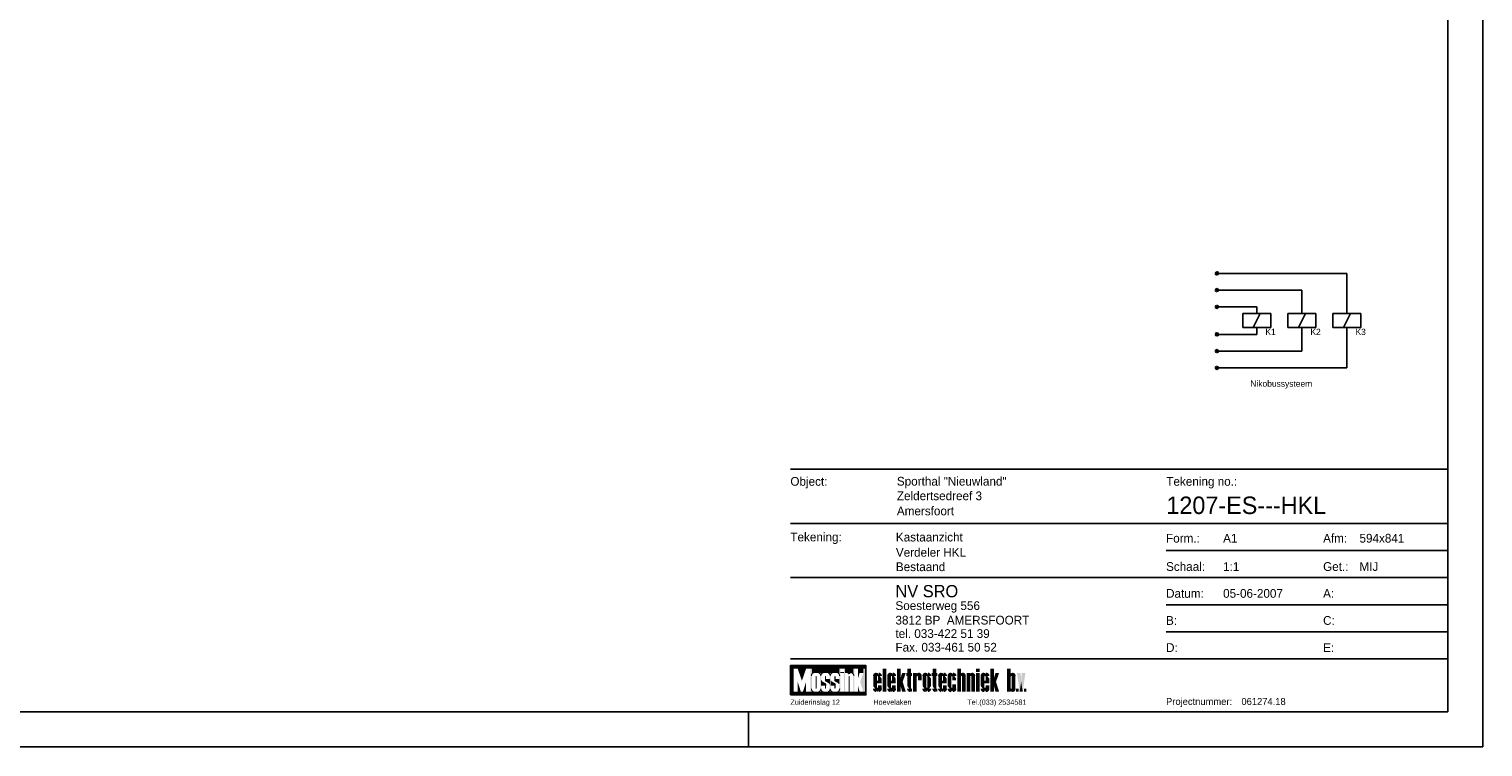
# Model space of a CAD drawing. Extents: x 0 to 841, y 0 to 594.
# Tile 5 of 7: x 425 to 841, y 0 to 205. Entities that reach past the tile are written whole.
import ezdxf
from ezdxf.enums import TextEntityAlignment as Align

# ---------------------------------------------------------------- set-up
doc = ezdxf.new("R2010")
doc.units = 0
doc.layers.get('0').update_dxf_attribs({"linetype": 'CONTINUOUS'})
for name, color, linetype in [('00att025', 2, 'CONTINUOUS'), ('00att035', 3, 'CONTINUOUS'), ('00kad025', 2, 'CONTINUOUS'), ('00kad050', 4, 'CONTINUOUS'), ('BL$2----', 7, 'CONTINUOUS'), ('BL$4----', 7, 'CONTINUOUS'), ('EL$1----', 3, 'CONTINUOUS')]:
    doc.layers.add(name, color=color, linetype=linetype)
doc.styles.add('02_100', font='comic.TTF', dxfattribs={"height": 250})
doc.styles.add('03_100', font='comic.TTF', dxfattribs={"height": 350})
doc.styles.add('05_100', font='comic.TTF', dxfattribs={"height": 500})
doc.styles.add('BURO-018', font='BUROFONT', dxfattribs={"height": 1.8})
doc.styles.add('BURO-025', font='BUROFONT.shx', dxfattribs={"height": 2.5})
doc.styles.add('Comic Sans', font='comic.TTF', dxfattribs={"height": 250})

# ---------------------------------------------------------------- blocks, each defined once
blk = doc.blocks.new('0715A3')
at = {"color": 0, "linetype": 'Continuous'}
for p, q in [((-4, -2), (-4, 2)), ((-4, 2), (4, 2)), ((-1, -2), (1, 2)), ((4, 2), (4, -2)), ((4, -2), (-4, -2))]:
    blk.add_line(p, q, dxfattribs=at)
at = {"color": 0, "linetype": 'Continuous', "style": 'BURO-018'}
blk.add_attdef('E_ASK1', text='', height=1.8, dxfattribs=at).set_placement((-1, 3), align=Align.RIGHT)
blk.add_attdef('E_KODE', text='', height=1.8, dxfattribs=at).set_placement((3, 5), align=Align.MIDDLE_LEFT)
at = {"color": 0, "linetype": 'Continuous', "style": 'BURO-018', "flags": 1}
for tag, p in [('E_ID', (0, 2)), ('E_MATCODE', (0, -1))]:
    blk.add_attdef(tag, p, '', height=1.8, dxfattribs=at)
at = {"color": 0, "linetype": 'Continuous', "style": 'BURO-018'}
blk.add_attdef('E_ASK2', text='', height=1.8, dxfattribs=at).set_placement((-1, -3), align=Align.TOP_RIGHT)
blk = doc.blocks.new('*X25')
at = {"color": 0}
for p, q in [((53.5, 32.49), (54.17, 32.49)), ((53.5, 32.48), (54.11, 32.48)), ((53.5, 32.46), (54.05, 32.46)), ((53.5, 32.45), (54, 32.45)), ((53.5, 32.44), (53.96, 32.44)), ((53.5, 32.42), (53.92, 32.42)), ((53.5, 32.41), (53.88, 32.41)), ((53.5, 32.4), (53.85, 32.4)), ((53.5, 32.39), (53.82, 32.39)), ((53.5, 32.38), (53.79, 32.38)), ((53.5, 32.36), (53.76, 32.36)), ((53.5, 32.35), (53.73, 32.35)), ((53.5, 32.34), (53.7, 32.34)), ((53.5, 32.33), (53.68, 32.33)), ((53.5, 32.31), (53.65, 32.31)), ((53.5, 32.3), (53.63, 32.3)), ((53.5, 32.29), (53.61, 32.29)), ((53.5, 32.27), (53.58, 32.27)), ((53.5, 32.26), (53.56, 32.26)), ((53.5, 32.25), (53.54, 32.25)), ((53.5, 32.24), (53.52, 32.24)), ((53.5, 32.23), (53.5, 32.23))]:
    blk.add_line(p, q, dxfattribs=at)
blk = doc.blocks.new('*X26')
at = {"color": 0}
for p, q in [((40.5, 20.24), (40.51, 20.24)), ((40.5, 20.23), (40.51, 20.23)), ((40.5, 20.21), (40.51, 20.21)), ((40.5, 20.2), (40.51, 20.2)), ((40.5, 20.19), (40.51, 20.19)), ((40.5, 20.18), (40.51, 20.18)), ((40.5, 20.16), (40.52, 20.16)), ((40.5, 20.15), (40.52, 20.15)), ((40.5, 20.14), (40.52, 20.14)), ((40.5, 20.12), (40.52, 20.12)), ((40.5, 20.11), (40.53, 20.11)), ((40.5, 20.1), (40.53, 20.1)), ((40.5, 20.09), (40.53, 20.09)), ((40.5, 20.07), (40.54, 20.07)), ((40.5, 20.06), (40.54, 20.06)), ((40.5, 20.05), (40.54, 20.05)), ((40.5, 20.04), (40.55, 20.04)), ((40.5, 20.02), (40.55, 20.02)), ((40.5, 20.01), (40.55, 20.01)), ((40.5, 20), (40.56, 20)), ((40.5, 19.99), (40.56, 19.99)), ((40.5, 19.98), (40.57, 19.98)), ((40.5, 19.96), (40.57, 19.96)), ((40.5, 19.95), (40.58, 19.95)), ((40.5, 19.94), (40.58, 19.94)), ((40.5, 19.93), (40.59, 19.93)), ((40.5, 19.91), (40.6, 19.91)), ((40.5, 19.9), (40.6, 19.9)), ((40.5, 19.89), (40.61, 19.89)), ((40.5, 19.88), (40.61, 19.88)), ((40.5, 19.86), (40.62, 19.86)), ((40.5, 19.85), (40.63, 19.85)), ((40.5, 19.84), (40.63, 19.84)), ((40.5, 19.82), (40.64, 19.82)), ((40.5, 19.81), (40.65, 19.81)), ((40.5, 19.8), (40.66, 19.8)), ((40.5, 19.79), (40.67, 19.79)), ((40.5, 19.77), (40.67, 19.77)), ((40.5, 19.76), (40.68, 19.76)), ((40.5, 19.75), (40.69, 19.75)), ((40.5, 19.74), (40.7, 19.74)), ((40.5, 19.73), (40.71, 19.73)), ((40.5, 19.71), (40.72, 19.71)), ((40.5, 19.7), (40.73, 19.7)), ((40.5, 19.69), (40.74, 19.69)), ((40.5, 19.68), (40.75, 19.68)), ((40.5, 19.66), (40.76, 19.66)), ((40.5, 19.65), (40.77, 19.65)), ((40.5, 19.64), (40.79, 19.64)), ((40.5, 19.62), (40.8, 19.62)), ((40.5, 19.61), (40.81, 19.61)), ((40.5, 19.6), (40.83, 19.6)), ((40.5, 19.59), (40.84, 19.59)), ((40.5, 19.57), (40.85, 19.57)), ((40.5, 19.56), (40.87, 19.56)), ((40.5, 19.55), (40.88, 19.55)), ((40.5, 19.54), (40.9, 19.54)), ((40.5, 19.52), (40.92, 19.52)), ((40.5, 19.51), (40.94, 19.51)), ((40.5, 19.5), (40.95, 19.5)), ((40.5, 19.49), (40.97, 19.49)), ((40.5, 19.48), (41, 19.48)), ((40.5, 19.46), (41.02, 19.46)), ((40.5, 19.45), (41.04, 19.45)), ((40.5, 19.44), (41.06, 19.44)), ((40.5, 19.43), (41.09, 19.43)), ((40.5, 19.41), (41.11, 19.41)), ((40.5, 19.4), (41.13, 19.4)), ((40.5, 19.39), (41.15, 19.39)), ((40.5, 19.38), (41.17, 19.38)), ((40.5, 19.36), (41.2, 19.36)), ((40.5, 19.35), (41.22, 19.35)), ((40.5, 19.34), (41.24, 19.34)), ((40.5, 19.32), (41.26, 19.32)), ((40.5, 19.31), (41.29, 19.31)), ((40.5, 19.3), (41.31, 19.3)), ((40.5, 19.29), (41.33, 19.29)), ((40.5, 19.27), (41.35, 19.27)), ((40.5, 19.26), (41.38, 19.26)), ((40.5, 19.25), (41.4, 19.25)), ((40.5, 19.24), (41.42, 19.24)), ((40.5, 19.23), (41.45, 19.23)), ((40.5, 19.21), (41.47, 19.21)), ((40.5, 19.2), (41.49, 19.2)), ((40.5, 19.19), (41.51, 19.19)), ((40.5, 19.18), (41.53, 19.18)), ((40.5, 19.16), (41.56, 19.16)), ((40.5, 19.15), (41.58, 19.15)), ((40.5, 19.14), (41.6, 19.14)), ((40.5, 19.12), (41.62, 19.12)), ((40.5, 19.11), (41.65, 19.11)), ((40.5, 19.1), (41.67, 19.1)), ((40.5, 19.09), (41.69, 19.09)), ((40.5, 19.07), (41.72, 19.07)), ((40.5, 19.06), (41.74, 19.06)), ((40.5, 19.05), (41.76, 19.05)), ((40.5, 19.04), (41.78, 19.04)), ((40.5, 19.02), (41.8, 19.02)), ((40.5, 19.01), (41.83, 19.01)), ((40.5, 19), (41.85, 19)), ((40.5, 18.99), (41.87, 18.99)), ((40.5, 18.98), (41.9, 18.98)), ((40.5, 18.96), (41.92, 18.96)), ((40.5, 18.95), (41.94, 18.95)), ((40.5, 18.94), (41.96, 18.94)), ((40.5, 18.93), (41.98, 18.93)), ((40.5, 18.91), (42.01, 18.91)), ((40.5, 18.9), (42.03, 18.9)), ((40.5, 18.89), (42.05, 18.89)), ((40.5, 18.88), (42.08, 18.88)), ((40.5, 18.86), (42.1, 18.86)), ((40.5, 18.85), (42.12, 18.85)), ((40.5, 18.84), (42.14, 18.84)), ((40.5, 18.82), (42.16, 18.82)), ((40.5, 18.81), (42.19, 18.81)), ((40.5, 18.8), (42.21, 18.8)), ((40.5, 18.79), (42.23, 18.79)), ((40.5, 18.77), (42.26, 18.77)), ((40.5, 18.76), (42.28, 18.76)), ((40.5, 18.75), (42.3, 18.75)), ((40.5, 18.74), (42.32, 18.74)), ((40.5, 18.73), (42.34, 18.73)), ((40.5, 18.71), (42.37, 18.71)), ((40.5, 18.7), (42.39, 18.7)), ((40.5, 18.69), (42.41, 18.69)), ((40.5, 18.68), (42.44, 18.68)), ((40.5, 18.66), (42.46, 18.66)), ((40.5, 18.65), (42.48, 18.65)), ((40.5, 18.64), (42.5, 18.64)), ((40.5, 18.62), (42.52, 18.62)), ((40.5, 18.61), (42.54, 18.61)), ((40.5, 18.6), (42.56, 18.6)), ((40.5, 18.59), (42.57, 18.59)), ((40.5, 18.57), (42.59, 18.57)), ((40.5, 18.56), (42.6, 18.56)), ((40.5, 18.55), (42.61, 18.55)), ((40.5, 18.54), (42.62, 18.54)), ((40.5, 18.52), (42.63, 18.52)), ((40.5, 18.51), (42.64, 18.51)), ((40.5, 18.5), (42.65, 18.5)), ((40.5, 18.49), (42.66, 18.49)), ((40.5, 18.48), (42.67, 18.48)), ((40.5, 18.46), (42.68, 18.46)), ((40.5, 18.45), (42.69, 18.45)), ((40.5, 18.44), (42.69, 18.44)), ((40.5, 18.43), (42.7, 18.43)), ((40.5, 18.41), (42.71, 18.41)), ((40.5, 18.4), (42.71, 18.4)), ((40.5, 18.39), (42.72, 18.39)), ((40.5, 18.38), (42.72, 18.38)), ((40.5, 18.36), (42.72, 18.36)), ((40.5, 18.35), (42.73, 18.35)), ((40.5, 18.34), (42.73, 18.34)), ((40.5, 18.32), (42.74, 18.32)), ((40.5, 18.31), (42.74, 18.31)), ((40.5, 18.3), (42.74, 18.3)), ((40.5, 18.29), (42.74, 18.29)), ((40.5, 18.27), (42.75, 18.27)), ((40.5, 18.26), (42.75, 18.26)), ((40.5, 18.25), (42.75, 18.25))]:
    blk.add_line(p, q, dxfattribs=at)
blk = doc.blocks.new('SRO_STEMPEL')
at = {"color": 7}
for points, const_width in [([(-176.4, 22.66), (-198, 22.66)], 0.9), ([(-197.55, 15.61), (-197.55, 22.21)], 0.9), ([(-184.05, 21.61), (-191.85, 21.61)], 1.2), ([(-182.4, 21.61), (-180, 21.61)], 1.2), ([(-190.65, 19.96), (-190.65, 16.66)], 0.3), ([(-187.95, 19.06), (-187.95, 19.96)], 0.3), ([(-187.95, 16.66), (-187.95, 17.56)], 0.3), ([(-185.25, 19.06), (-185.25, 19.96)], 0.3), ([(-185.25, 16.66), (-185.25, 17.56)], 0.3), ([(-176.4, 15.16), (-198, 15.16)], 0.9)]:
    blk.add_lwpolyline(points, dxfattribs=dict(at, const_width=const_width))
blk.add_lwpolyline([(-198, 14.71), (-198, 23.11), (-176.4, 23.11), (-176.4, 14.71)], close=True, dxfattribs=at)
for points in [[(-190.95, 21.16, 0.3, 0.3, 0.414214), (-192, 20.11, 0.3, 0.12, 0.350781)], [(-189.3, 20.11, 0.3, 0.3, 0.414214), (-190.35, 21.16, 0.3, 0.12, 0.350781)], [(-188.25, 21.16, 0.3, 0.3, 0.414214), (-189.3, 20.11, 0.3, 0.12, 0.350781)], [(-186.6, 20.11, 0.3, 0.3, 0.414214), (-187.65, 21.16, 0.3, 0.12, 0.350781)], [(-185.55, 21.16, 0.3, 0.3, 0.414214), (-186.6, 20.11, 0.3, 0.12, 0.350781)], [(-183.9, 20.11, 0.3, 0.3, 0.414214), (-184.95, 21.16, 0.3, 0.12, 0.350781)], [(-179.85, 20.11, 0.3, 0.3, 0.414214), (-180.9, 21.16, 0.3, 0.12, 0.350781)], [(-192, 16.51, 0.3, 0.3, 0.414214), (-190.95, 15.46, 0.3, 0.12, 0.350781)], [(-190.35, 15.46, 0.3, 0.3, 0.414214), (-189.3, 16.51, 0.3, 0.12, 0.350781)], [(-189.3, 16.51, 0.3, 0.3, 0.414214), (-188.25, 15.46, 0.3, 0.12, 0.350781)], [(-187.65, 15.46, 0.3, 0.3, 0.414214), (-186.6, 16.51, 0.3, 0.12, 0.350781)], [(-186.6, 16.51, 0.3, 0.3, 0.414214), (-185.55, 15.46, 0.3, 0.12, 0.350781)], [(-184.95, 15.46, 0.3, 0.3, 0.414214), (-183.9, 16.51, 0.3, 0.12, 0.350781)]]:
    blk.add_lwpolyline(points, format="xyseb", dxfattribs=at)
blk.add_lwpolyline([(-181.35, 20.84), (-181.35, 21.01), (-180.9, 21.01)], dxfattribs=at)
at = {"color": 10}
for points, const_width in [([(-173.4, 20.56, 0.414214), (-173.85, 20.11, -0.082763)], 1.05), ([(-172.35, 20.11, 0.414214), (-172.8, 20.56, -0.082763)], 1.05), ([(-169.35, 20.56, 0.414214), (-169.8, 20.11, -0.082763)], 1.05), ([(-168.3, 20.11, 0.414214), (-168.75, 20.56, -0.082763)], 1.05), ([(-160.95, 20.11, 0.414214), (-161.4, 20.56, -0.082763)], 1.05), ([(-159.3, 20.56, 0.414214), (-159.75, 20.11, -0.082763)], 1.05), ([(-158.25, 20.11, 0.414214), (-158.7, 20.56, -0.082763)], 1.05), ([(-154.8, 20.56, 0.414214), (-155.25, 20.11, -0.082763)], 1.05), ([(-153.75, 20.11, 0.414214), (-154.2, 20.56, -0.082763)], 1.05), ([(-152.1, 20.56, 0.414214), (-152.55, 20.11, -0.082763)], 1.05), ([(-151.06, 20.11, 0.414214), (-151.51, 20.56, -0.082763)], 1.05), ([(-148.36, 20.11, 0.414214), (-148.81, 20.56, -0.082763)], 1.05), ([(-145.66, 20.11, 0.414214), (-146.11, 20.56, -0.082763)], 1.05), ([(-142.66, 20.56, 0.414214), (-143.11, 20.11, -0.082763)], 1.05), ([(-141.61, 20.11, 0.414214), (-142.06, 20.56, -0.082763)], 1.05), ([(-134.11, 20.11, 0.414214), (-134.56, 20.56, -0.082763)], 1.05), ([(-173.85, 16.51, 0.414214), (-173.4, 16.06, -0.082763)], 1.05), ([(-172.8, 19.96, 1), (-173.4, 19.96, 1)], 0.3), ([(-173.4, 16.66, 1), (-172.8, 16.66, 1)], 0.3), ([(-172.8, 16.06, 0.414214), (-172.35, 16.51, -0.082763)], 1.05), ([(-169.8, 16.51, 0.414214), (-169.35, 16.06, -0.082763)], 1.05), ([(-168.75, 19.96, 1), (-169.35, 19.96, 1)], 0.3), ([(-169.35, 16.66, 1), (-168.75, 16.66, 1)], 0.3), ([(-168.75, 16.06, 0.414214), (-168.3, 16.51, -0.082763)], 1.05), ([(-164.1, 16.51, 0.414214), (-163.65, 16.06, -0.082763)], 1.05), ([(-163.65, 16.66, 0.414214), (-163.35, 16.36), (-163.2, 16.36)], 0.3), ([(-161.4, 19.96, 1), (-162, 19.96, 1)], 0.3), ([(-159.75, 16.51, 0.414214), (-159.3, 16.06, -0.082763)], 1.05), ([(-158.7, 19.96, 1), (-159.3, 19.96, 1)], 0.3), ([(-159.3, 16.66, 1), (-158.7, 16.66, 1)], 0.3), ([(-158.7, 16.06, 0.414214), (-158.25, 16.51, -0.082763)], 1.05), ([(-156.9, 16.51, 0.414214), (-156.45, 16.06, -0.082763)], 1.05), ([(-156.45, 16.66, 0.414214), (-156.15, 16.36), (-156, 16.36)], 0.3), ([(-155.25, 16.51, 0.414214), (-154.8, 16.06, -0.082763)], 1.05), ([(-154.2, 19.96, 1), (-154.8, 19.96, 1)], 0.3), ([(-154.8, 16.66, 1), (-154.2, 16.66, 1)], 0.3), ([(-154.2, 16.06, 0.414214), (-153.75, 16.51, -0.082763)], 1.05), ([(-152.55, 16.51, 0.414214), (-152.1, 16.06, -0.082763)], 1.05), ([(-151.51, 19.96, 1), (-152.1, 19.96, 1)], 0.3), ([(-152.1, 16.66, 1), (-151.51, 16.66, 1)], 0.3), ([(-151.51, 16.06, 0.414214), (-151.06, 16.51, -0.082763)], 1.05), ([(-148.81, 19.96, 1), (-149.41, 19.96, 1)], 0.3), ([(-146.11, 19.96, 1), (-146.71, 19.96, 1)], 0.3), ([(-143.11, 16.51, 0.414214), (-142.66, 16.06, -0.082763)], 1.05), ([(-142.06, 19.96, 1), (-142.66, 19.96, 1)], 0.3), ([(-142.66, 16.66, 1), (-142.06, 16.66, 1)], 0.3), ([(-142.06, 16.06, 0.414214), (-141.61, 16.51, -0.082763)], 1.05), ([(-134.56, 19.96, 1), (-135.16, 19.96, 1)], 0.3), ([(-134.56, 16.66, -1), (-135.16, 16.66, -1)], 0.3), ([(-134.11, 16.51, -0.414214), (-134.56, 16.06, 0.082763)], 1.05)]:
    blk.add_lwpolyline(points, format="xyb", dxfattribs=dict(at, const_width=const_width))
for points in [[(-172.43, 18.01, 1.05, 1.05, 0), (-172.43, 20.11, 0, 0, 0), (-172.8, 20.63, 0.75, 0.75, 0), (-173.4, 20.63, 0, 0, 0), (-173.78, 20.63, 0, 0, 0), (-173.78, 20.11, 1.05, 1.05, 0), (-173.78, 16.51, 0, 0, 0), (-173.4, 15.98, 0.75, 0.75, 0), (-172.8, 15.98, 0, 0, 0), (-172.43, 16.51, 1.05, 1.05, 0)], [(-168.38, 18.01, 1.05, 1.05, 0), (-168.38, 20.11, 0, 0, 0), (-168.75, 20.63, 0.75, 0.75, 0), (-169.35, 20.63, 0, 0, 0), (-169.73, 20.63, 0, 0, 0), (-169.73, 20.11, 1.05, 1.05, 0), (-169.73, 16.51, 0, 0, 0), (-169.35, 15.98, 0.75, 0.75, 0), (-168.75, 15.98, 0, 0, 0), (-168.38, 16.51, 1.05, 1.05, 0)], [(-164.03, 22.21, 1.05, 1.05, 0), (-164.03, 16.51, 0, 0, 0), (-163.65, 15.98, 0.75, 0.75, 0), (-163.2, 15.98, 0, 0, 0)], [(-161.4, 20.56, 0.9, 0.45, 0.276984), (-162.15, 20.11, 0.45, 0.45, 1.054805)], [(-156.83, 22.21, 1.05, 1.05, 0), (-156.83, 16.51, 0, 0, 0), (-156.45, 15.98, 0.75, 0.75, 0), (-156, 15.98, 0, 0, 0)], [(-153.83, 18.01, 1.05, 1.05, 0), (-153.83, 20.11, 0, 0, 0), (-154.2, 20.63, 0.75, 0.75, 0), (-154.8, 20.63, 0, 0, 0), (-155.18, 20.63, 0, 0, 0), (-155.18, 20.11, 1.05, 1.05, 0), (-155.18, 16.51, 0, 0, 0), (-154.8, 15.98, 0.75, 0.75, 0), (-154.2, 15.98, 0, 0, 0), (-153.83, 16.51, 1.05, 1.05, 0)], [(-151.13, 18.91, 1.05, 1.05, 0), (-151.13, 20.11, 0, 0, 0), (-151.51, 20.63, 0.75, 0.75, 0), (-152.1, 20.63, 0, 0, 0), (-152.48, 20.63, 0, 0, 0), (-152.48, 20.11, 1.05, 1.05, 0), (-152.48, 16.51, 0, 0, 0), (-152.1, 15.98, 0.75, 0.75, 0), (-151.51, 15.98, 0, 0, 0), (-151.13, 16.51, 1.05, 1.05, 0)], [(-148.81, 20.56, 0.9, 0.45, 0.276984), (-149.56, 20.11, 0.45, 0.45, 1.054805)], [(-146.11, 20.56, 0.9, 0.45, 0.276984), (-146.86, 20.11, 0.45, 0.45, 1.054805)], [(-141.68, 18.01, 1.05, 1.05, 0), (-141.68, 20.11, 0, 0, 0), (-142.06, 20.63, 0.75, 0.75, 0), (-142.66, 20.63, 0, 0, 0), (-143.03, 20.63, 0, 0, 0), (-143.03, 20.11, 1.05, 1.05, 0), (-143.03, 16.51, 0, 0, 0), (-142.66, 15.98, 0.75, 0.75, 0), (-142.06, 15.98, 0, 0, 0), (-141.68, 16.51, 1.05, 1.05, 0)], [(-134.56, 20.56, 0.9, 0.45, 0.276984), (-135.31, 20.11, 0.45, 0.45, 1.054805)], [(-172.43, 16.51, 1.05, 1.05, 0), (-172.43, 17.41, 0, 0, 0)], [(-168.38, 16.51, 1.05, 1.05, 0), (-168.38, 17.41, 0, 0, 0)], [(-153.83, 16.51, 1.05, 1.05, 0), (-153.83, 17.41, 0, 0, 0)], [(-151.13, 16.51, 1.05, 1.05, 0), (-151.13, 17.71, 0, 0, 0)], [(-141.68, 16.51, 1.05, 1.05, 0), (-141.68, 17.41, 0, 0, 0)], [(-134.56, 16.06, 0.9, 0.45, -0.276984), (-135.31, 16.51, 0.45, 0.45, -1.054805)]]:
    blk.add_lwpolyline(points, format="xyseb", dxfattribs=at)
for points, const_width in [([(-171.08, 15.61), (-171.08, 22.21)], 1.05), ([(-167.03, 15.61), (-167.03, 22.21)], 1.05), ([(-164.85, 20.56), (-163.2, 20.56)], 0.9), ([(-162.38, 15.61), (-162.38, 21.01)], 1.05), ([(-157.65, 20.56), (-156, 20.56)], 0.9), ([(-149.78, 15.61), (-149.78, 22.21)], 1.05), ([(-147.08, 15.61), (-147.08, 21.01)], 1.05), ([(-144.38, 21.31), (-144.38, 22.21)], 1.05), ([(-144.38, 15.61), (-144.38, 21.01)], 1.05), ([(-140.33, 15.61), (-140.33, 22.21)], 1.05), ([(-135.53, 15.61), (-135.53, 22.21)], 1.05), ([(-172.05, 18.38), (-173.55, 18.38)], 0.75), ([(-168, 18.38), (-169.5, 18.38)], 0.75), ([(-161.03, 18.91), (-161.03, 20.11)], 1.05), ([(-153.45, 18.38), (-154.95, 18.38)], 0.75), ([(-148.43, 15.61), (-148.43, 20.11)], 1.05), ([(-145.73, 15.61), (-145.73, 20.11)], 1.05), ([(-141.31, 18.38), (-142.81, 18.38)], 0.75), ([(-134.18, 16.51), (-134.18, 20.11)], 1.05), ([(-133.13, 15.61), (-133.13, 16.51)], 0.75), ([(-130.88, 15.61), (-130.88, 16.51)], 0.75)]:
    blk.add_lwpolyline(points, dxfattribs=dict(at, const_width=const_width))
blk.add_lwpolyline([(-158.33, 16.51, 1.05, 1.05, 0), (-158.33, 20.11, 0, 0, 0), (-158.7, 20.63, 0.75, 0.75, 0), (-159.3, 20.63, 0, 0, 0), (-159.68, 20.63, 0, 0, 0), (-159.68, 20.11, 1.05, 1.05, 0), (-159.68, 16.51, 0, 0, 0), (-159.3, 15.98, 0.75, 0.75, 0), (-158.7, 15.98, 0, 0, 0)], format="xyseb", close=True, dxfattribs=at)
at = {"color": 7, "const_width": 0.15}
for points in [[(-190.73, 19.96, 1), (-190.58, 19.96, 1)], [(-190.73, 16.66, 1), (-190.58, 16.66, 1)], [(-188.03, 19.96, 1), (-187.88, 19.96, 1)], [(-188.03, 16.66, 1), (-187.88, 16.66, 1)], [(-185.33, 19.96, 1), (-185.18, 19.96, 1)], [(-185.33, 16.66, 1), (-185.18, 16.66, 1)], [(-181.28, 19.96, 1), (-181.13, 19.96, 1)]]:
    blk.add_lwpolyline(points, format="xyb", close=True, dxfattribs=at)
at = {"color": 7}
blk.add_arc((-180.76, 19.92), 1.1, 97.5922, 122.7551, dxfattribs=at)
at = {"color": 10}
for centre in [(-173.1, 16.66), (-169.05, 16.66), (-159, 16.66), (-151.81, 16.66), (-142.36, 16.66)]:
    blk.add_arc(centre, 0.15, 180, 0, dxfattribs=at)
at = {"color": 7}
for points in [[(-194.7, 18.76), (-193.5, 22.21), (-195.9, 22.21)], [(-191.85, 22.21), (-192.3, 22.21), (-191.85, 15.61), (-192.3, 15.61)], [(-191.85, 20.86), (-191.7, 21.01), (-191.85, 21.01)], [(-189.6, 21.01), (-189.45, 20.86), (-189.45, 21.01)], [(-189.15, 22.21), (-189.45, 22.21), (-189.15, 15.61), (-189.45, 15.61)], [(-189.15, 20.86), (-189, 21.01), (-189.15, 21.01)], [(-186.9, 21.01), (-186.75, 20.86), (-186.75, 21.01)], [(-186.45, 22.21), (-186.75, 22.21), (-186.45, 15.61), (-186.75, 15.61)], [(-186.45, 20.86), (-186.3, 21.01), (-186.45, 21.01)], [(-184.2, 21.01), (-184.05, 20.86), (-184.05, 21.01)], [(-183.75, 22.21), (-184.05, 22.21), (-183.75, 15.61), (-184.05, 15.61)], [(-183.75, 21.01), (-183.75, 21.31), (-182.7, 21.01), (-182.7, 21.31)], [(-182.4, 22.21), (-182.7, 22.21), (-182.4, 15.61), (-182.7, 15.61)], [(-180.15, 21.01), (-180, 20.86), (-180, 21.01)], [(-179.7, 22.21), (-180, 22.21), (-179.7, 15.61), (-180, 15.61)], [(-177.15, 22.21), (-177.15, 21.01), (-178.65, 22.21), (-178.65, 21.01)], [(-178.2, 21.01), (-178.65, 19.51), (-178.65, 21.01)], [(-177.15, 15.61), (-178.05, 18.46), (-177.15, 21.01)], [(-177.15, 15.61), (-176.4, 15.61), (-177.15, 22.21), (-176.4, 22.21)], [(-195.9, 15.61), (-195.9, 18.46), (-195, 15.61)], [(-193.5, 15.61), (-193.5, 18.46), (-194.4, 15.61)], [(-181.35, 15.61), (-181.05, 15.61), (-181.35, 19.96), (-181.05, 19.96)], [(-178.2, 15.61), (-178.65, 17.26), (-178.65, 15.61)], [(-191.7, 15.61), (-191.85, 15.76), (-191.85, 15.61)], [(-189.45, 15.76), (-189.6, 15.61), (-189.45, 15.61)], [(-189, 15.61), (-189.15, 15.76), (-189.15, 15.61)], [(-186.75, 15.76), (-186.9, 15.61), (-186.75, 15.61)], [(-186.3, 15.61), (-186.45, 15.76), (-186.45, 15.61)], [(-184.05, 15.76), (-184.2, 15.61), (-184.05, 15.61)]]:
    blk.add_solid(points, dxfattribs=at)
at = {"color": 10}
for points in [[(-166.8, 18.46), (-165.9, 18.46), (-166.05, 21.01), (-165, 21.01)], [(-140.11, 18.46), (-139.21, 18.46), (-139.36, 21.01), (-138.31, 21.01)], [(-133.21, 21.01), (-132.16, 21.01), (-132.46, 15.61), (-132.01, 18.46)], [(-131.56, 15.61), (-132.01, 18.61), (-130.81, 21.01), (-131.86, 21.01)], [(-166.05, 15.61), (-165, 15.61), (-166.8, 18.46), (-165.9, 18.46)], [(-139.36, 15.61), (-138.31, 15.61), (-140.11, 18.46), (-139.21, 18.46)], [(-132.46, 15.61), (-132.01, 18.46), (-131.56, 15.61)]]:
    blk.add_solid(points, dxfattribs=at)
at = {"layer": '00kad025'}
for p, q in [((-90.59, 55.99), (-10, 55.99)), ((-90.59, 40.49), (-10, 40.49)), ((-90.59, 32.75), (-10, 32.75))]:
    blk.add_line(p, q, dxfattribs=at)
at = {"layer": '00kad050'}
for p, q in [((-198, 79.22), (-10, 79.22)), ((-198, 63.73), (-10, 63.73)), ((-198, 48.24), (-10, 48.24)), ((-198, 25), (-10, 25))]:
    blk.add_line(p, q, dxfattribs=at)
at = {"color": 7, "xscale": 0.5999346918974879, "yscale": 0.5999346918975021, "zscale": 0.5999346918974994}
for name, p in [('*X25', (-213.45, 1.51)), ('*X26', (-213.45, 6.61)), ('*X26', (-210.75, 6.61))]:
    blk.add_blockref(name, p, dxfattribs=at)
at = {"color": 7, "xscale": 0.5999346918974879, "yscale": 0.5999346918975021, "zscale": 0.5999346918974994, "rotation": 180}
for p in [(-162.45, 30.01), (-159.75, 30.01)]:
    blk.add_blockref('*X26', p, dxfattribs=at)
at = {"layer": '00att025'}
for s, style, p in [('Object:', 'Comic Sans', (-198, 74.52)), ('Tekening no.:', 'Comic Sans', (-90.51, 74.52)), ('Tekening:', 'Comic Sans', (-198, 58.62)), ('Form.:', 'Comic Sans', (-90.59, 58.27)), ('Afm:', 'Comic Sans', (-45.69, 58.27)), ('Schaal:', 'Comic Sans', (-90.59, 50.17)), ('Get.:', 'Comic Sans', (-45.69, 50.17)), ('Datum:', 'Comic Sans', (-90.59, 42.49)), ('A:', 'Comic Sans', (-45.69, 42.49)), ('Soesterweg 556', '02_100', (-167.96, 38.99)), ('tel. 033-422 51 39', '02_100', (-167.96, 31)), ('3812 BP  AMERSFOORT', '02_100', (-167.96, 34.84)), ('B:', 'Comic Sans', (-90.59, 34.75)), ('C:', 'Comic Sans', (-45.69, 34.75)), ('Fax. 033-461 50 52', '02_100', (-167.96, 27.1)), ('D:', 'Comic Sans', (-90.59, 27)), ('E:', 'Comic Sans', (-45.69, 27))]:
    blk.add_text(s, height=2.5, dxfattribs=dict(at, style=style)).set_placement(p)
at = {"layer": '00att025', "linetype": 'Continuous', "style": 'BURO-025'}
for s, height, p in [('Zuiderinslag 12', 1.4998, (-198, 11.89)), ('Hoevelaken', 1.5, (-174.3, 11.89))]:
    blk.add_text(s, height=height, dxfattribs=at).set_placement(p)
blk.add_text('Tel.(033) 2534581', height=1.4998, dxfattribs=at).set_placement((-130.51, 11.89), align=Align.RIGHT)
blk.add_text('Projectnummer:', height=2, dxfattribs=at).set_placement((-90.59, 11.23), align=Align.BOTTOM_LEFT)
at = {"layer": '00att025', "style": 'Comic Sans'}
for tag, p, flags in [('PROMSCHR', (-167.55, 74.56), 8), ('PRNUMMER', (-167.55, 70.39), 8), ('PROPDRGVR1', (-167.55, 66.07), 8), ('TK1OMSCHR', (-167.84, 58.59), 8), ('TKFORMAAT', (-74.28, 58.27), 8), ('TKBLADNR', (-35.29, 58.27), 8), ('TK2OMSCHR', (-167.84, 54.23), 8), ('TKVOLGNR', (-167.84, 50.11), 8), ('TKSCHAAL', (-74.28, 50.17), 8), ('TKINIT', (-35.29, 50.17), 8), ('TKDATCREAT', (-74.28, 42.49), 8), ('WZ_CODEA', (-35.29, 42.49), 9), ('WZ_DATUMA', (-35.29, 42.49), 8), ('WZ_CODEB', (-74.28, 34.75), 9), ('WZ_DATUMB', (-74.28, 34.75), 8), ('WZ_DATUMC', (-35.29, 34.75), 8), ('WZ_CODEC', (-35.29, 34.75), 9), ('WZ_CODED', (-74.28, 27), 9), ('WZ_DATUMD', (-74.28, 27), 8), ('WZ_CODEE', (-35.29, 27), 9), ('WZ_DATUME', (-35.29, 27), 8)]:
    blk.add_attdef(tag, p, '', height=2.5, dxfattribs=dict(at, flags=flags))
at = {"layer": '00att025', "linetype": 'Continuous', "style": 'BURO-025', "flags": 8}
blk.add_attdef('PROJECTNUMMER', text='', height=2, dxfattribs=at).set_placement((-69.04, 11.23), align=Align.BOTTOM_LEFT)
at = {"layer": '00att035', "style": '03_100'}
blk.add_text('NV SRO ', height=3.5, dxfattribs=at).set_placement((-167.96, 42.63))
at = {"layer": '00att035', "style": '05_100'}
blk.add_attdef('TEKENING', (-90.51, 66.43), '', height=5, dxfattribs=at)
blk = doc.blocks.new('A1-HOR')
at = {"linetype": 'Continuous'}
for p, q in [((841, 0), (841, 594)), ((831, 10), (831, 584)), ((10, 10), (831, 10)), ((631, 0), (631, 10)), ((0, 0), (841, 0))]:
    blk.add_line(p, q, dxfattribs=at)

msp = doc.modelspace()

# ---------------------------------------------------------------- linework, layer by layer
at = {"layer": 'EL$1----'}
for p, q in [((765.3, 135.91), (764.59, 134.9)), ((765.3, 131.12), (764.59, 130.11)), ((765.3, 126.33), (764.59, 125.32)), ((765.3, 117.47), (764.59, 118.47)), ((765.3, 112.68), (764.59, 113.68)), ((765.3, 107.89), (764.59, 108.89))]:
    msp.add_line(p, q, dxfattribs=at)
at = {"layer": 'EL$1----', "color": 1}
for p, q in [((802.11, 135.4), (765.37, 135.4)), ((802.11, 123.9), (802.11, 135.4)), ((789.23, 130.61), (765.37, 130.61)), ((789.23, 123.9), (789.23, 130.61)), ((776.35, 125.82), (765.37, 125.82)), ((776.35, 123.9), (776.35, 125.82)), ((776.35, 117.97), (765.37, 117.97)), ((776.35, 117.97), (776.35, 119.9)), ((789.23, 113.18), (789.23, 119.9)), ((802.11, 108.39), (802.11, 119.9)), ((789.23, 113.18), (765.37, 113.18)), ((802.11, 108.39), (765.37, 108.39))]:
    msp.add_line(p, q, dxfattribs=at)
at = {"layer": 'EL$1----'}
for centre in [(764.94, 135.4), (764.94, 130.61), (764.94, 125.82), (764.94, 117.97), (764.94, 113.18), (764.94, 108.39)]:
    msp.add_circle(centre, 0.427, dxfattribs=at)

# ---------------------------------------------------------------- block references
at = {"layer": 'BL$2----'}
msp.add_blockref('A1-HOR', (0, 0), dxfattribs=at)
at = {"layer": 'BL$4----', "color": 4}
msp.add_blockref('SRO_STEMPEL', (841, 0.16), dxfattribs=at).add_auto_attribs({'PROMSCHR': 'Sporthal "Nieuwland"', 'PRNUMMER': 'Zeldertsedreef 3', 'PROPDRGVR1': 'Amersfoort', 'TKVOLGNR': 'Bestaand', 'TK1OMSCHR': 'Kastaanzicht', 'TK2OMSCHR': 'Verdeler HKL', 'TEKENING': '1207-ES---HKL', 'TKFORMAAT': 'A1', 'TKBLADNR': '594x841', 'TKSCHAAL': '1:1', 'TKINIT': 'MIJ', 'TKDATCREAT': '05-06-2007', 'PROJECTNUMMER': '061274.18'})
at = {"layer": 'EL$1----'}
ref = msp.add_blockref('0715A3', (776.35, 121.9), dxfattribs=at)
ref.add_attrib('E_ASK2', 'K1', dxfattribs={"layer": '0', "color": 7, "linetype": 'Continuous', "height": 1.8, "style": 'BURO-018'}).set_placement((781.75, 119.58), align=Align.TOP_RIGHT)
ref = msp.add_blockref('0715A3', (789.23, 121.9), dxfattribs=at)
ref.add_attrib('E_ASK2', 'K2', dxfattribs={"layer": '0', "color": 7, "linetype": 'Continuous', "height": 1.8, "style": 'BURO-018'}).set_placement((794.63, 119.58), align=Align.TOP_RIGHT)
ref = msp.add_blockref('0715A3', (802.11, 121.9), dxfattribs=at)
ref.add_attrib('E_ASK2', 'K3', dxfattribs={"layer": '0', "color": 7, "linetype": 'Continuous', "height": 1.8, "style": 'BURO-018'}).set_placement((807.51, 119.58), align=Align.TOP_RIGHT)

# ---------------------------------------------------------------- texts
at = {"layer": 'EL$1----', "color": 1, "style": 'BURO-018'}
msp.add_text('Nikobussysteem', height=1.8, dxfattribs=at).set_placement((774.52, 102.98))

doc.saveas('drawing.dxf')
